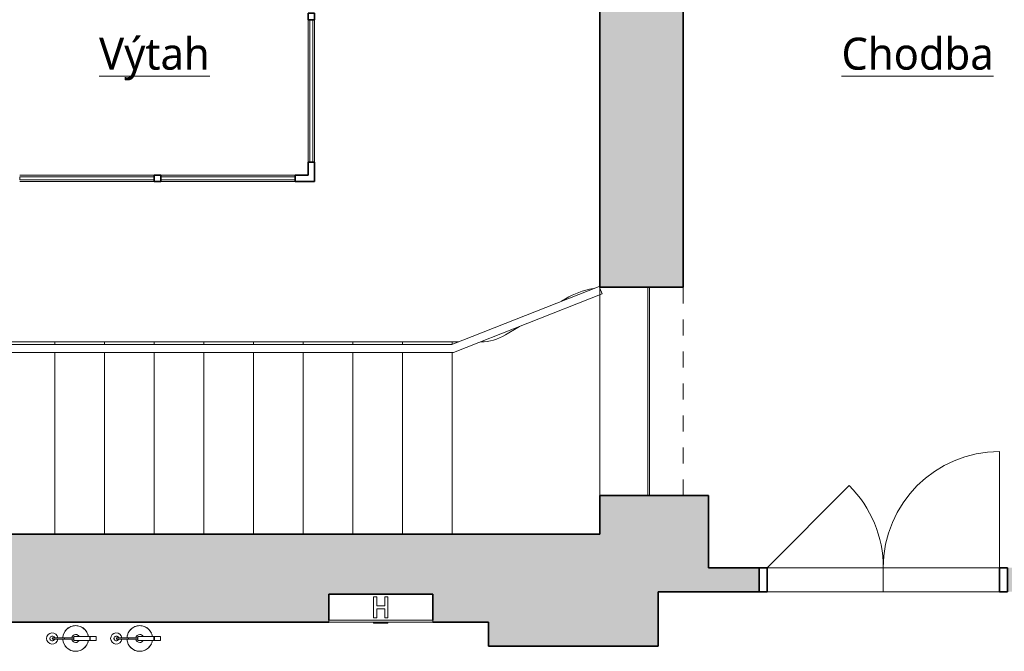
# Model space of a CAD drawing. Header units: metres. Extents: x -0.2 to 46.9, y -0.7 to 14.9.
# Tile 7 of 18: x 13.5 to 19.7, y 7.3 to 11.2. Entities that reach past the tile are written whole.
import ezdxf

# ---------------------------------------------------------------- set-up
doc = ezdxf.new("R2010")
doc.units = ezdxf.units.M
doc.linetypes.add('AV - Cerch_ 1 tecka 4mm', pattern=[0.006, 0.004, -0.001, 0, -0.001])
doc.linetypes.add('AV - Cerch_ 2 tecky 4mm', pattern=[0.008, 0.004, -0.0015, 0, -0.001, 0, -0.0015])
doc.layers.add('AV-MISTNOSTI', color=5, linetype='Continuous', lineweight=5, true_color=0x0000ff)
for name, color, linetype, lineweight in [('AV-SRAFY', 7, 'Continuous', 35), ('AV-STAVBA', 7, 'Continuous', 18), ('AV-VYBAVENI', 7, 'Continuous', 18)]:
    doc.layers.add(name, color=color, linetype=linetype, lineweight=lineweight)
doc.styles.add('Trebuchet MS_B', font='trebuc.ttf', dxfattribs={"height": 0.2})

# ---------------------------------------------------------------- blocks, each defined once
blk = doc.blocks.new('GM_Otvor_obdélníkový - 1300x2300-1008441-4NP')
at = {"layer": 'AV-STAVBA', "color": 254, "linetype": 'AV - Cerch_ 1 tecka 4mm', "lineweight": 13, "true_color": 0xcccccc}
for p, q in [((-0.65, 0.26), (0.65, 0.26)), ((-0.65, -0.26), (0.65, -0.26)), ((-0.65, -0.26), (0.65, -0.26))]:
    blk.add_line(p, q, dxfattribs=at)
blk = doc.blocks.new('DO_2-L_Obl__členěné_22 - 1450x2050-1010445-4NP')
at = {"layer": 'AV-STAVBA', "color": 254, "true_color": 0xcccccc}
for p, q in [((0.725, 0.67), (0.725, -0.055)), ((-0.725, -0.055), (-0.2123, 0.4577)), ((-0.725, -0.055), (0.725, -0.055)), ((-0.725, -0.205), (-0.725, -0.055)), ((0, -0.055), (0, -0.205)), ((0.725, -0.205), (0.725, -0.055)), ((-0.775, -0.205), (-0.725, -0.205)), ((-0.725, -0.205), (0.725, -0.205)), ((0.725, -0.205), (0.775, -0.205))]:
    blk.add_line(p, q, dxfattribs=at)
at = {"layer": 'AV-STAVBA', "color": 254, "lineweight": 35, "true_color": 0xcccccc}
for p, q in [((-0.725, -0.055), (-0.775, -0.055)), ((-0.775, -0.055), (-0.775, -0.205)), ((-0.725, -0.205), (-0.725, -0.055)), ((0.775, -0.055), (0.725, -0.055)), ((0.725, -0.055), (0.725, -0.205)), ((0.775, -0.205), (0.775, -0.055)), ((-0.775, -0.205), (-0.725, -0.205)), ((0.725, -0.205), (0.775, -0.205))]:
    blk.add_line(p, q, dxfattribs=at)
at = {"layer": 'AV-STAVBA', "color": 254, "linetype": 'AV - Cerch_ 1 tecka 4mm', "true_color": 0xcccccc}
for p, q in [((-0.725, -0.055), (0.725, -0.055)), ((-0.775, -0.205), (0.775, -0.205)), ((-0.725, -0.205), (0.725, -0.205))]:
    blk.add_line(p, q, dxfattribs=at)
at = {"layer": 'AV-STAVBA', "color": 254, "true_color": 0xcccccc}
for centre, start, end in [((0.725, -0.055), 90, 180), ((-0.725, -0.055), 360, 45)]:
    blk.add_arc(centre, 0.725, start, end, dxfattribs=at)
blk = doc.blocks.new('Systémový panel - Prosklený panel - Interiérový-1045395-4NP')
at = {"layer": 'AV-STAVBA', "color": 254, "true_color": 0xcccccc}
for p, q in [((0.445, 0.01), (-0.445, 0.01)), ((-0.445, 0.01), (-0.445, -0.01)), ((0.445, -0.01), (0.445, 0.01)), ((-0.445, -0.01), (0.445, -0.01))]:
    blk.add_line(p, q, dxfattribs=at)
blk = doc.blocks.new('Systémový panel - Prosklený panel - Interiérový-1045121-4NP')
at = {"layer": 'AV-STAVBA', "color": 254, "true_color": 0xcccccc}
for p, q in [((0.42, 0.01), (-0.42, 0.01)), ((-0.42, 0.01), (-0.42, -0.01)), ((0.42, -0.01), (0.42, 0.01)), ((-0.42, -0.01), (0.42, -0.01))]:
    blk.add_line(p, q, dxfattribs=at)
blk = doc.blocks.new('Obdélníková příčel - Koncepční příčel interiérová 40_40-1045116-4NP')
at = {"layer": 'AV-STAVBA', "color": 254, "lineweight": 35, "true_color": 0xcccccc}
for p, q in [((-0.02, 0.02), (0.02, 0.02)), ((-0.02, -0.02), (-0.02, 0.02)), ((0.02, 0.02), (0.02, -0.02)), ((0.02, -0.02), (-0.02, -0.02))]:
    blk.add_line(p, q, dxfattribs=at)
blk = doc.blocks.new('Obdélníková příčel - Koncepční příčel interiérová 80_40-1045391-4NP')
at = {"layer": 'AV-STAVBA', "color": 254, "true_color": 0xcccccc}
for p, q in [((13.4248, 10.3582), (13.4248, 11.2482)), ((13.4648, 11.2482), (13.4648, 10.3582))]:
    blk.add_line(p, q, dxfattribs=at)
blk = doc.blocks.new('L Corner Mullion - 100x100-1044972-4NP')
at = {"layer": 'AV-STAVBA', "color": 254, "lineweight": 35, "true_color": 0xcccccc}
for p, q in [((0.02, 0.1), (-0.02, 0.1)), ((-0.02, 0.1), (-0.02, 0.02)), ((0.02, -0.02), (0.02, 0.1)), ((-0.02, 0.02), (-0.1, 0.02)), ((-0.1, 0.02), (-0.1, -0.02)), ((-0.1, -0.02), (0.02, -0.02))]:
    blk.add_line(p, q, dxfattribs=at)
blk = doc.blocks.new('Obdélníková příčel - Koncepční příčel interiérová 80_40-1045120-4NP')
at = {"layer": 'AV-STAVBA', "color": 254, "true_color": 0xcccccc}
for p, q in [((14.4248, 10.2782), (15.2648, 10.2782)), ((15.2648, 10.2382), (14.4248, 10.2382))]:
    blk.add_line(p, q, dxfattribs=at)
blk = doc.blocks.new('Railing - Railing-1398164-4NP')
at = {"layer": 'AV-STAVBA', "color": 254, "true_color": 0xcccccc}
for p, q in [((16.2429, 9.2209), (17.1611, 9.5843)), ((16.2524, 9.1709), (17.1795, 9.5378)), ((17.1611, 9.5843), (17.1795, 9.5378)), ((12.5294, 9.2209), (16.2429, 9.2209)), ((12.5294, 9.1709), (16.2524, 9.1709))]:
    blk.add_line(p, q, dxfattribs=at)
blk = doc.blocks.new('GM_Hasicí přístroj - Hasici pristroj-1546942-4NP')
at = {"layer": 'AV-STAVBA', "color": 254, "lineweight": 13, "true_color": 0xcccccc}
for p, q in [((-0.0421, 0.0036), (-0.1007, 0.0036)), ((-0.0421, 0.0111), (0.0579, 0.0111)), ((-0.0421, 0.0111), (-0.0421, -0.0139)), ((0.0579, 0.0111), (0.0605, 0.0111)), ((0.0579, 0.0111), (0.0579, -0.0139)), ((0.0605, 0.0111), (0.0979, 0.0111)), ((0.0605, 0.0111), (0.0605, -0.0139)), ((0.0979, 0.0111), (0.0979, -0.0139)), ((-0.1007, -0.0064), (-0.0421, -0.0064)), ((0.0579, -0.0139), (-0.0421, -0.0139)), ((0.0605, -0.0139), (0.0579, -0.0139)), ((0.0979, -0.0139), (0.0605, -0.0139))]:
    blk.add_line(p, q, dxfattribs=at)
at = {"layer": 'AV-STAVBA', "color": 254, "lineweight": 13, "true_color": 0xcccccc, "flags": 128}
for points in [[(-0.1007, 0.0036), (-0.1035, 0.0036), (-0.1063, 0.0036), (-0.1092, 0.0036), (-0.112, 0.0036), (-0.1149, 0.0036), (-0.1177, 0.0036), (-0.1205, 0.0036), (-0.1233, 0.0036), (-0.126, 0.0036), (-0.1288, 0.0036), (-0.1315, 0.0036), (-0.1341, 0.0036), (-0.1367, 0.0036), (-0.1393, 0.0036), (-0.1418, 0.0036), (-0.1443, 0.0036), (-0.1467, 0.0036), (-0.149, 0.0036), (-0.1513, 0.0036), (-0.1535, 0.0036), (-0.1556, 0.0036), (-0.1577, 0.0036), (-0.1596, 0.0036), (-0.1615, 0.0036), (-0.1633, 0.0036), (-0.165, 0.0036), (-0.1667, 0.0036), (-0.1682, 0.0036), (-0.1696, 0.0036), (-0.1709, 0.0036), (-0.1714, 0.0036)], [(-0.1714, -0.0064), (-0.1701, -0.0064), (-0.1687, -0.0064), (-0.1673, -0.0064), (-0.1657, -0.0064), (-0.164, -0.0064), (-0.1622, -0.0064), (-0.1604, -0.0064), (-0.1584, -0.0064), (-0.1564, -0.0064), (-0.1543, -0.0064), (-0.1522, -0.0064), (-0.1499, -0.0064), (-0.1476, -0.0064), (-0.1452, -0.0064), (-0.1428, -0.0064), (-0.1403, -0.0064), (-0.1377, -0.0064), (-0.1351, -0.0064), (-0.1325, -0.0064), (-0.1298, -0.0064), (-0.1271, -0.0064), (-0.1244, -0.0064), (-0.1216, -0.0064), (-0.1188, -0.0064), (-0.116, -0.0064), (-0.1131, -0.0064), (-0.1103, -0.0064), (-0.1074, -0.0064), (-0.1046, -0.0064), (-0.1018, -0.0064), (-0.1007, -0.0064)]]:
    blk.add_lwpolyline(points, dxfattribs=at)
at = {"layer": 'AV-STAVBA', "color": 254, "lineweight": 13, "true_color": 0xcccccc}
for centre, radius, start, end in [((-0.0307, -0.0014), 0.08, 90, 176.37662), ((-0.0307, -0.0014), 0.08, 114.97132, 155.02868), ((-0.0307, -0.0014), 0.08, 90, 110.02868), ((-0.0307, -0.0014), 0.08, 69.97132, 90), ((-0.0307, -0.0014), 0.08, 9.18677, 90), ((-0.0307, -0.0014), 0.08, 24.97132, 65.02868), ((-0.1772, -0.0014), 0.035, 7.23753, 180), ((-0.1764, -0.0014), 0.015, 18.64917, 180), ((-0.1764, -0.0014), 0.015, 165, 180), ((-0.1764, -0.0014), 0.015, 105, 134.93615), ((-0.1714, -0.0014), 0.005, 150, 180), ((-0.1714, -0.0014), 0.005, 90, 120), ((-0.1764, -0.0014), 0.015, 45.06385, 75), ((-0.1764, -0.0014), 0.015, 18.64917, 44.93615), ((-0.0307, -0.0014), 0.08, 159.97132, 176.42822), ((-0.0307, -0.0014), 0.025, 90, 169.20034), ((-0.0307, -0.0014), 0.025, 30, 90), ((-0.0307, -0.0014), 0.08, 9.05555, 20.02868), ((-0.1772, -0.0014), 0.035, 180, 351.96894), ((-0.1764, -0.0014), 0.015, 174.95011, 180), ((-0.1764, -0.0014), 0.015, 180, 185.04989), ((-0.1764, -0.0014), 0.015, 180, 224.93615), ((-0.1764, -0.0014), 0.015, 180, 341.97651), ((-0.1764, -0.0014), 0.015, 240, 270), ((-0.1714, -0.0014), 0.005, 180, 210), ((-0.1714, -0.0014), 0.005, 240, 285), ((-0.1764, -0.0014), 0.015, 330, 341.97651), ((-0.0307, -0.0014), 0.08, 183.5619, 200.02868), ((-0.0307, -0.0014), 0.08, 183.6137, 270), ((-0.0307, -0.0014), 0.08, 204.97132, 245.02868), ((-0.0307, -0.0014), 0.025, 190.79953, 270), ((-0.0307, -0.0014), 0.025, 270, 330), ((-0.0307, -0.0014), 0.08, 270, 350.81323), ((-0.0307, -0.0014), 0.08, 294.97132, 335.02868), ((-0.0307, -0.0014), 0.08, 339.97132, 350.94445), ((-0.0307, -0.0014), 0.08, 249.97132, 270), ((-0.0307, -0.0014), 0.08, 270, 290.02868)]:
    blk.add_arc(centre, radius, start, end, dxfattribs=at)
for points, knots in [([(-0.1764, -0.0014), (-0.1764, -0.0009), (-0.1762, 0.0003), (-0.1753, 0.0019), (-0.1742, 0.0028), (-0.1731, 0.0033), (-0.1725, 0.0034), (-0.1723, 0.0035)], [0, 0, 0, 0, 0.1111111, 0.2222222, 0.3333333, 0.3888889, 0.4444444, 0.4444444, 0.4444444, 0.4444444]), ([(-0.1689, -0.0058), (-0.1692, -0.0059), (-0.1697, -0.0062), (-0.1705, -0.0064), (-0.1714, -0.0065), (-0.1723, -0.0064), (-0.1731, -0.0062), (-0.1742, -0.0057), (-0.1753, -0.0047), (-0.1762, -0.0032), (-0.1764, -0.002), (-0.1764, -0.0014)], [0.3333333, 0.3333333, 0.3333333, 0.3333333, 0.3888889, 0.4444444, 0.5, 0.5555556, 0.6111111, 0.6666667, 0.7777778, 0.8888889, 1, 1, 1, 1])]:
    blk.add_open_spline(points, degree=3, knots=knots, dxfattribs=at)
for points in [[(-0.1004, -0.0014), (-0.1004, -0.0009), (-0.1004, 0.0003), (-0.1005, 0.0018), (-0.1005, 0.003), (-0.1006, 0.0034), (-0.1006, 0.0035)], [(-0.1006, -0.0064), (-0.1006, -0.0063), (-0.1005, -0.0059), (-0.1005, -0.0047), (-0.1004, -0.0032), (-0.1004, -0.002), (-0.1004, -0.0014)]]:
    blk.add_open_spline(points, degree=3, dxfattribs=at)
blk = doc.blocks.new('GM_Hasicí přístroj - Hasici pristroj-V4-4NP')
at = {"layer": 'AV-STAVBA', "color": 254, "lineweight": 13, "true_color": 0xcccccc}
for p, q in [((-0.0421, 0.0036), (-0.1007, 0.0036)), ((-0.0421, 0.0111), (0.0579, 0.0111)), ((-0.0421, 0.0111), (-0.0421, -0.0139)), ((0.0579, 0.0111), (0.0605, 0.0111)), ((0.0579, 0.0111), (0.0579, -0.0139)), ((0.0605, 0.0111), (0.0979, 0.0111)), ((0.0605, 0.0111), (0.0605, -0.0139)), ((0.0979, 0.0111), (0.0979, -0.0139)), ((-0.1007, -0.0064), (-0.0421, -0.0064)), ((0.0579, -0.0139), (-0.0421, -0.0139)), ((0.0605, -0.0139), (0.0579, -0.0139)), ((0.0979, -0.0139), (0.0605, -0.0139))]:
    blk.add_line(p, q, dxfattribs=at)
at = {"layer": 'AV-STAVBA', "color": 254, "lineweight": 13, "true_color": 0xcccccc, "flags": 128}
for points in [[(-0.1007, 0.0036), (-0.1035, 0.0036), (-0.1063, 0.0036), (-0.1092, 0.0036), (-0.112, 0.0036), (-0.1149, 0.0036), (-0.1177, 0.0036), (-0.1205, 0.0036), (-0.1233, 0.0036), (-0.126, 0.0036), (-0.1288, 0.0036), (-0.1315, 0.0036), (-0.1341, 0.0036), (-0.1367, 0.0036), (-0.1393, 0.0036), (-0.1418, 0.0036), (-0.1443, 0.0036), (-0.1467, 0.0036), (-0.149, 0.0036), (-0.1513, 0.0036), (-0.1535, 0.0036), (-0.1556, 0.0036), (-0.1577, 0.0036), (-0.1596, 0.0036), (-0.1615, 0.0036), (-0.1633, 0.0036), (-0.165, 0.0036), (-0.1667, 0.0036), (-0.1682, 0.0036), (-0.1696, 0.0036), (-0.1709, 0.0036), (-0.1714, 0.0036)], [(-0.1714, -0.0064), (-0.1701, -0.0064), (-0.1687, -0.0064), (-0.1673, -0.0064), (-0.1657, -0.0064), (-0.164, -0.0064), (-0.1622, -0.0064), (-0.1604, -0.0064), (-0.1584, -0.0064), (-0.1564, -0.0064), (-0.1543, -0.0064), (-0.1522, -0.0064), (-0.1499, -0.0064), (-0.1476, -0.0064), (-0.1452, -0.0064), (-0.1428, -0.0064), (-0.1403, -0.0064), (-0.1377, -0.0064), (-0.1351, -0.0064), (-0.1325, -0.0064), (-0.1298, -0.0064), (-0.1271, -0.0064), (-0.1244, -0.0064), (-0.1216, -0.0064), (-0.1188, -0.0064), (-0.116, -0.0064), (-0.1131, -0.0064), (-0.1103, -0.0064), (-0.1074, -0.0064), (-0.1046, -0.0064), (-0.1018, -0.0064), (-0.1007, -0.0064)]]:
    blk.add_lwpolyline(points, dxfattribs=at)
at = {"layer": 'AV-STAVBA', "color": 254, "lineweight": 13, "true_color": 0xcccccc}
for centre, radius, start, end in [((-0.0307, -0.0014), 0.08, 90, 176.37662), ((-0.0307, -0.0014), 0.08, 114.97132, 155.02868), ((-0.0307, -0.0014), 0.08, 90, 110.02868), ((-0.0307, -0.0014), 0.08, 69.97132, 90), ((-0.0307, -0.0014), 0.08, 9.18677, 90), ((-0.0307, -0.0014), 0.08, 24.97132, 65.02868), ((-0.1772, -0.0014), 0.035, 7.23753, 180), ((-0.1764, -0.0014), 0.015, 18.64917, 180), ((-0.1764, -0.0014), 0.015, 166.75104, 180), ((-0.1764, -0.0014), 0.015, 105, 134.93615), ((-0.1714, -0.0014), 0.005, 150, 180), ((-0.1714, -0.0014), 0.005, 90, 120), ((-0.1764, -0.0014), 0.015, 45.06385, 75), ((-0.1764, -0.0014), 0.015, 18.64917, 44.93615), ((-0.0307, -0.0014), 0.08, 159.97132, 176.42822), ((-0.0307, -0.0014), 0.025, 90, 169.20034), ((-0.0307, -0.0014), 0.025, 30, 90), ((-0.0307, -0.0014), 0.08, 9.05555, 20.02868), ((-0.1772, -0.0014), 0.035, 180, 351.96894), ((-0.1764, -0.0014), 0.015, 175.562, 180), ((-0.1764, -0.0014), 0.015, 180, 184.438), ((-0.1764, -0.0014), 0.015, 180, 193.24896), ((-0.1764, -0.0014), 0.015, 180, 341.97651), ((-0.1764, -0.0014), 0.015, 195, 224.93615), ((-0.1764, -0.0014), 0.015, 240, 270), ((-0.1714, -0.0014), 0.005, 180, 210), ((-0.1714, -0.0014), 0.005, 240, 285), ((-0.1764, -0.0014), 0.015, 330, 341.97651), ((-0.0307, -0.0014), 0.08, 183.5619, 200.02868), ((-0.0307, -0.0014), 0.08, 183.6137, 270), ((-0.0307, -0.0014), 0.08, 204.97132, 245.02868), ((-0.0307, -0.0014), 0.025, 190.79953, 270), ((-0.0307, -0.0014), 0.025, 270, 330), ((-0.0307, -0.0014), 0.08, 270, 350.81323), ((-0.0307, -0.0014), 0.08, 294.97132, 335.02868), ((-0.0307, -0.0014), 0.08, 339.97132, 350.94445), ((-0.0307, -0.0014), 0.08, 249.97132, 270), ((-0.0307, -0.0014), 0.08, 270, 290.02868)]:
    blk.add_arc(centre, radius, start, end, dxfattribs=at)
for points, knots in [([(-0.1764, -0.0014), (-0.1764, -0.0009), (-0.1762, 0.0003), (-0.1753, 0.0019), (-0.1742, 0.0028), (-0.1731, 0.0033), (-0.1725, 0.0034), (-0.1723, 0.0035)], [0, 0, 0, 0, 0.1111111, 0.2222222, 0.3333333, 0.3888889, 0.4444444, 0.4444444, 0.4444444, 0.4444444]), ([(-0.1689, -0.0058), (-0.1692, -0.0059), (-0.1697, -0.0062), (-0.1705, -0.0064), (-0.1714, -0.0065), (-0.1723, -0.0064), (-0.1731, -0.0062), (-0.1742, -0.0057), (-0.1753, -0.0047), (-0.1762, -0.0032), (-0.1764, -0.002), (-0.1764, -0.0014)], [0.3333333, 0.3333333, 0.3333333, 0.3333333, 0.3888889, 0.4444444, 0.5, 0.5555556, 0.6111111, 0.6666667, 0.7777778, 0.8888889, 1, 1, 1, 1])]:
    blk.add_open_spline(points, degree=3, knots=knots, dxfattribs=at)
for points in [[(-0.1004, -0.0014), (-0.1004, -0.0009), (-0.1004, 0.0003), (-0.1005, 0.0018), (-0.1005, 0.003), (-0.1006, 0.0034), (-0.1006, 0.0035)], [(-0.1006, -0.0064), (-0.1006, -0.0063), (-0.1005, -0.0059), (-0.1005, -0.0047), (-0.1004, -0.0032), (-0.1004, -0.002), (-0.1004, -0.0014)]]:
    blk.add_open_spline(points, degree=3, dxfattribs=at)
blk = doc.blocks.new('PF_Hydrant pod omítku - 650x650-1552440-4NP')
at = {"layer": 'AV-VYBAVENI', "color": 254, "true_color": 0xccccff}
for p, q in [((-0.7777, 0.275), (-0.1277, 0.275)), ((-0.7777, 0.275), (-0.7777, 0.262)), ((-0.7777, 0.275), (-0.7777, 0.1)), ((-0.1277, 0.262), (-0.7777, 0.262)), ((-0.4977, 0.28), (-0.4777, 0.28)), ((-0.4977, 0.275), (-0.4977, 0.28)), ((-0.4977, 0.247), (-0.4977, 0.117)), ((-0.4777, 0.247), (-0.4977, 0.247)), ((-0.4777, 0.28), (-0.4277, 0.28)), ((-0.4777, 0.275), (-0.4777, 0.28)), ((-0.4777, 0.192), (-0.4777, 0.247)), ((-0.4277, 0.28), (-0.4077, 0.28)), ((-0.4277, 0.275), (-0.4277, 0.28)), ((-0.4277, 0.247), (-0.4277, 0.192)), ((-0.4077, 0.247), (-0.4277, 0.247)), ((-0.4077, 0.275), (-0.4077, 0.28)), ((-0.4077, 0.117), (-0.4077, 0.247)), ((-0.1277, 0.275), (-0.1277, 0.262)), ((-0.1277, 0.1), (-0.1277, 0.275)), ((-0.4277, 0.192), (-0.4777, 0.192)), ((-0.4277, 0.172), (-0.4777, 0.172)), ((-0.4777, 0.117), (-0.4777, 0.172)), ((-0.4277, 0.172), (-0.4277, 0.117)), ((-0.7777, 0.1), (-0.1277, 0.1)), ((-0.4977, 0.117), (-0.4777, 0.117)), ((-0.4277, 0.117), (-0.4077, 0.117))]:
    blk.add_line(p, q, dxfattribs=at)
blk = doc.blocks.new('D0089 - 1514 - OÚPSŘ_Benešova_rvt-1-4NP')
at = {"layer": 'AV-SRAFY', "lineweight": 5, "true_color": 0xcccccc}
blk.add_hatch(color=254, dxfattribs=at).paths.add_polyline_path([(17.2369, 9.5782), (17.6848, 9.5782), (17.6848, 12.7282), (17.1648, 12.7282), (17.1648, 9.5782)])
at = {"layer": 'AV-SRAFY', "lineweight": 18, "true_color": 0xcccccc}
for points in [[(17.7374, 7.8282), (17.8448, 7.8282), (17.8448, 8.2782), (17.1648, 8.2782), (17.1648, 8.0382), (17.5298, 8.0382), (17.5298, 7.8282)], [(14.4845, 7.4882), (15.4735, 7.4882), (15.4735, 7.6632), (16.1235, 7.6632), (16.1235, 7.4882), (16.4698, 7.4882), (16.4698, 8.0382), (11.2848, 8.0382), (11.2848, 7.6182), (11.1098, 7.6182), (11.1098, 7.4882), (14.3594, 7.4882)], [(16.4698, 7.3382), (17.5298, 7.3382), (17.5298, 8.0382), (16.4698, 8.0382), (16.4698, 7.4882)]]:
    blk.add_hatch(color=254, dxfattribs=at).paths.add_polyline_path(points)
h = blk.add_hatch(color=254, dxfattribs=at)
h.paths.add_polyline_path([(34.4848, 7.6782), (34.6874, 7.6782), (34.6874, 7.8282), (32.8848, 7.8282), (32.8848, 7.6782), (34.1848, 7.6782)])
h.paths.add_polyline_path([(35.5874, 7.6782), (39.1848, 7.6782), (39.1848, 7.8282), (35.5874, 7.8282)])
h.paths.add_polyline_path([(31.9848, 7.6782), (31.9848, 7.8282), (27.1748, 7.8282), (27.1748, 7.6782), (31.7498, 7.6782)])
h.paths.add_polyline_path([(19.7098, 7.6782), (23.4048, 7.6782), (23.4048, 7.8282), (19.7098, 7.8282)])
h.paths.add_polyline_path([(18.1598, 7.6782), (18.1598, 7.8282), (17.5298, 7.8282), (17.5298, 7.6782), (17.7374, 7.6782)])
h.paths.add_polyline_path([(25.7445, 7.6782), (26.2748, 7.6782), (26.2748, 7.8282), (24.3048, 7.8282), (24.3048, 7.6782)])
at = {"layer": 'AV-STAVBA', "color": 254, "lineweight": 35, "true_color": 0xcccccc}
for p, q in [((17.1648, 12.7282), (17.1648, 9.5782)), ((17.6848, 9.5782), (17.6848, 12.7282)), ((17.1648, 9.5782), (17.6848, 9.5782)), ((17.1648, 8.2782), (17.1648, 8.0382)), ((17.8448, 8.2782), (17.1648, 8.2782)), ((17.8448, 7.8282), (17.8448, 8.2782)), ((16.4698, 8.0382), (11.2848, 8.0382)), ((17.1648, 8.0382), (16.4698, 8.0382)), ((18.1598, 7.8282), (17.8448, 7.8282)), ((18.1598, 7.6782), (18.1598, 7.8282)), ((15.4735, 7.5012), (15.4735, 7.6632)), ((15.4735, 7.6632), (16.1235, 7.6632)), ((16.1235, 7.6632), (16.1235, 7.5012)), ((17.5298, 7.3382), (17.5298, 7.6782)), ((17.5298, 7.6782), (18.1598, 7.6782)), ((11.1098, 7.4882), (15.4735, 7.4882)), ((16.1235, 7.4882), (16.4698, 7.4882)), ((16.4698, 7.4882), (16.4698, 7.3382)), ((16.4698, 7.3382), (17.5298, 7.3382))]:
    blk.add_line(p, q, dxfattribs=at)
at = {"layer": 'AV-STAVBA', "color": 254, "true_color": 0xcccccc}
for p, q in [((17.1648, 9.5782), (17.1648, 9.575)), ((17.1648, 9.532), (17.1648, 8.2782)), ((17.4648, 9.5782), (17.4648, 8.2782)), ((17.4748, 9.5782), (17.4748, 8.2782)), ((17.4748, 9.5782), (17.4748, 8.2782)), ((16.9518, 9.5068), (16.9258, 9.4911)), ((16.6636, 9.3336), (16.5761, 9.2811)), ((13.4548, 9.2382), (13.7648, 9.2382)), ((13.7648, 9.2382), (14.0748, 9.2382)), ((13.7648, 9.2382), (13.7648, 9.2209)), ((14.0748, 9.2382), (14.3848, 9.2382)), ((14.0748, 9.2382), (14.0748, 9.2209)), ((14.3848, 9.2382), (14.6948, 9.2382)), ((14.3848, 9.2382), (14.3848, 9.2209)), ((14.6948, 9.2382), (15.0048, 9.2382)), ((14.6948, 9.2382), (14.6948, 9.2209)), ((15.0048, 9.2382), (15.3148, 9.2382)), ((15.0048, 9.2382), (15.0048, 9.2209)), ((15.3148, 9.2382), (15.6248, 9.2382)), ((15.3148, 9.2382), (15.3148, 9.2209)), ((15.6248, 9.2382), (15.9348, 9.2382)), ((15.6248, 9.2382), (15.6248, 9.2209)), ((15.9348, 9.2382), (16.2448, 9.2382)), ((15.9348, 9.2382), (15.9348, 9.2209)), ((16.2866, 9.2382), (16.2448, 9.2382)), ((16.2448, 9.2382), (16.2448, 9.2217)), ((13.7648, 9.1709), (13.7648, 8.0382)), ((14.0748, 9.1709), (14.0748, 8.0382)), ((14.3848, 9.1709), (14.3848, 8.0382)), ((14.6948, 9.1709), (14.6948, 8.0382)), ((15.0048, 9.1709), (15.0048, 8.0382)), ((15.3148, 9.1709), (15.3148, 8.0382)), ((15.6248, 9.1709), (15.6248, 8.0382)), ((15.9348, 9.1709), (15.9348, 8.0382)), ((16.2448, 9.1709), (16.2448, 8.0382)), ((18.2098, 7.8282), (19.6598, 7.8282)), ((19.6598, 7.6782), (18.2098, 7.6782))]:
    blk.add_line(p, q, dxfattribs=at)
at = {"layer": 'AV-STAVBA', "color": 254, "linetype": 'AV - Cerch_ 2 tecky 4mm', "true_color": 0xcccccc}
for p, q in [((17.1648, 9.5782), (17.1648, 9.575)), ((17.1648, 9.532), (17.1648, 8.2782)), ((13.7648, 9.2382), (13.7648, 9.2209)), ((14.0748, 9.2382), (14.0748, 9.2209)), ((14.3848, 9.2382), (14.3848, 9.2209)), ((14.6948, 9.2382), (14.6948, 9.2209)), ((15.0048, 9.2382), (15.0048, 9.2209)), ((15.3148, 9.2382), (15.3148, 9.2209)), ((15.6248, 9.2382), (15.6248, 9.2209)), ((15.9348, 9.2382), (15.9348, 9.2209)), ((16.2448, 9.2382), (16.2448, 9.2217)), ((13.7648, 9.1709), (13.7648, 8.0382)), ((14.0748, 9.1709), (14.0748, 8.0382)), ((14.3848, 9.1709), (14.3848, 8.0382)), ((14.6948, 9.1709), (14.6948, 8.0382)), ((15.0048, 9.1709), (15.0048, 8.0382)), ((15.3148, 9.1709), (15.3148, 8.0382)), ((15.6248, 9.1709), (15.6248, 8.0382)), ((15.9348, 9.1709), (15.9348, 8.0382)), ((16.2448, 9.1709), (16.2448, 8.0382))]:
    blk.add_line(p, q, dxfattribs=at)
at = {"layer": 'AV-STAVBA', "color": 254, "true_color": 0xcccccc}
for centre, radius, start, end in [((17.2093, 9.0782), 0.5, 99.92732, 121), ((16.4216, 9.5382), 0.3, 270.2215, 301)]:
    blk.add_arc(centre, radius, start, end, dxfattribs=at)
at = {"layer": 'AV-STAVBA', "color": 254, "lineweight": 18, "true_color": 0xcccccc, "extrusion": (0, 0, -1), "rotation": 270}
blk.add_blockref('Obdélníková příčel - Koncepční příčel interiérová 40_40-1045116-4NP', (-15.3648, 11.2682), dxfattribs=at)
at = {"layer": 'AV-STAVBA', "color": 254, "lineweight": 18, "true_color": 0xcccccc}
for name, p, rotation in [('Obdélníková příčel - Koncepční příčel interiérová 80_40-1045391-4NP', (28.8096, 21.6064), 180), ('Systémový panel - Prosklený panel - Interiérový-1045395-4NP', (15.3648, 10.8032), 270), ('Systémový panel - Prosklený panel - Interiérový-1045121-4NP', (13.9648, 10.2582), 180), ('Systémový panel - Prosklený panel - Interiérový-1045121-4NP', (14.8448, 10.2582), 180), ('GM_Otvor_obdélníkový - 1300x2300-1008441-4NP', (17.4248, 8.9282), 89.99999999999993)]:
    blk.add_blockref(name, p, dxfattribs=dict(at, rotation=rotation))
for name, p in [('L Corner Mullion - 100x100-1044972-4NP', (15.3648, 10.2582)), ('Obdélníková příčel - Koncepční příčel interiérová 80_40-1045120-4NP', (-0.88, 0)), ('Obdélníková příčel - Koncepční příčel interiérová 80_40-1045120-4NP', (0, 0)), ('Railing - Railing-1398164-4NP', (0, 0)), ('DO_2-L_Obl__členěné_22 - 1450x2050-1010445-4NP', (18.9348, 7.8832)), ('GM_Hasicí přístroj - Hasici pristroj-V4-4NP', (13.9248, 7.3882)), ('GM_Hasicí přístroj - Hasici pristroj-1546942-4NP', (14.3248, 7.3882))]:
    blk.add_blockref(name, p, dxfattribs=at)
at = {"layer": 'AV-STAVBA', "color": 254, "lineweight": 18, "true_color": 0xcccccc, "extrusion": (0, 0, -1)}
blk.add_blockref('Obdélníková příčel - Koncepční příčel interiérová 40_40-1045116-4NP', (-14.4048, 10.2582), dxfattribs=at)
at = {"layer": 'AV-VYBAVENI', "color": 254, "lineweight": 18, "true_color": 0xcccccc, "rotation": 180}
blk.add_blockref('PF_Hydrant pod omítku - 650x650-1552440-4NP', (15.3458, 7.7632), dxfattribs=at)

msp = doc.modelspace()

# ---------------------------------------------------------------- block references
at = {"lineweight": 5}
msp.add_blockref('D0089 - 1514 - OÚPSŘ_Benešova_rvt-1-4NP', (0, 0), dxfattribs=at)

# ---------------------------------------------------------------- texts
at = {"layer": 'AV-MISTNOSTI', "char_height": 0.2, "attachment_point": 1, "style": 'Trebuchet MS_B'}
for s, insert, width in [('\\LVýtah', (14.0404, 11.1362), 0.921941), ('\\LChodba', (18.6738, 11.1362), 1.186497)]:
    msp.add_mtext(s, dxfattribs=dict(at, insert=insert, width=width))

doc.saveas('drawing.dxf')
